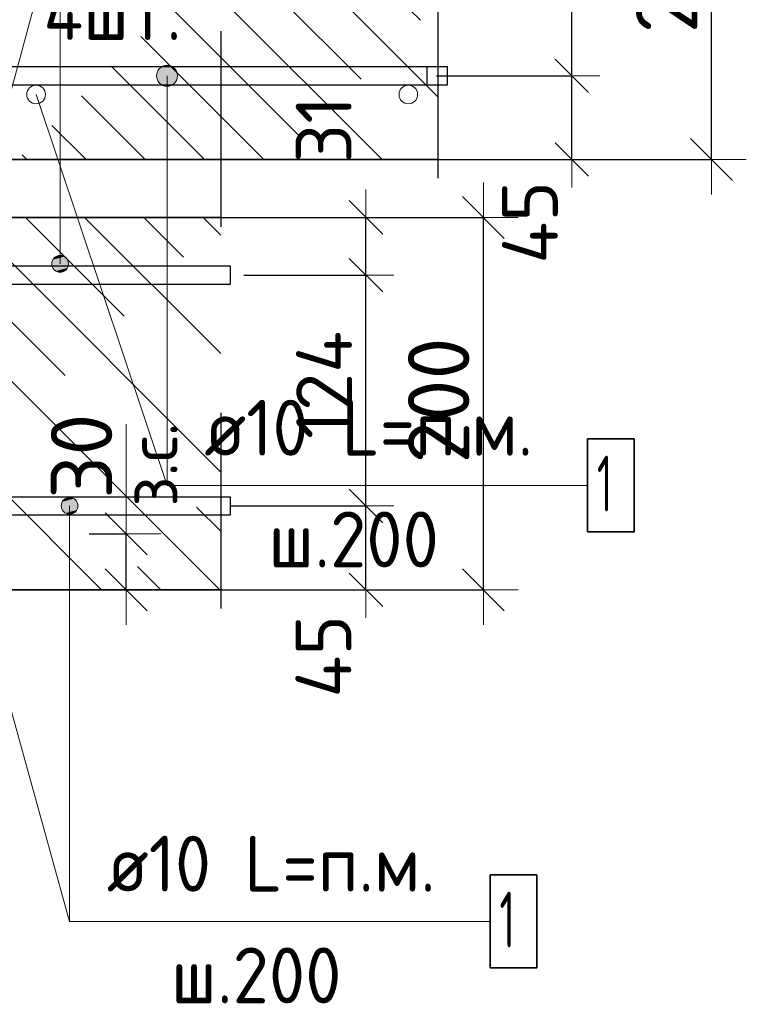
# Model space of a CAD drawing. Header units: metres. Extents: x -38 to 93, y -15 to 21.
# Tile 89 of 195: x 72.491 to 72.882, y 1.891 to 2.42. Entities that reach past the tile are written whole.
import ezdxf

# ---------------------------------------------------------------- set-up
doc = ezdxf.new("R2010")
doc.units = ezdxf.units.M
doc.header["$PDMODE"] = 65
doc.linetypes.add('______4', pattern=[0.135, 0.105, -0.03])
for name, color, linetype, lineweight in [('XR$3$Арм. стержнями верхней зоны', 180, 'Continuous', 35), ('XR$3$Арм. стержнями нижней зоны', 180, 'Continuous', 35), ('XR$3$Арм.стержн. Арматура края', 96, 'Continuous', 35), ('XR$3$ВК__отв в полу 1-2 эт', 220, 'Continuous', 25), ('XR$3$Размерная линия (1)', 7, 'Continuous', 13), ('XR$3$Размерная линия_ общее', 7, 'Continuous', 13), ('XR$5$Арм. стержнями нижней зоны', 180, 'Continuous', 35), ('XR$5$Арм.стержн. Арматура края', 96, 'Continuous', 35), ('XR$5$Арм.стержн. Доп. арматура', 180, 'Continuous', 35), ('XR$5$Размерная линия (1)', 7, 'Continuous', 13), ('XR$5$Размерная линия_ общее', 7, 'Continuous', 13)]:
    doc.layers.add(name, color=color, linetype=linetype, lineweight=lineweight)
doc.styles.add('ISOCPEUR', font='txt')
doc.dimstyles.new('DIMSTYLE_10', dxfattribs={"dimtxt": 0.033, "dimasz": 0.0375, "dimexe": 0, "dimexo": 0, "dimgap": 0.0165, "dimtad": 2, "dimdec": 0, "dimlfac": 1000, "dimrnd": 1, "dimzin": 12, "dimdsep": 46, "dimtxsty": 'ISOCPEUR', "dimblk1": 'ALL_ML_STRICH', "dimblk2": 'ALL_ML_STRICH', "dimsah": 1, "dimcen": 0, "dimclrd": 7, "dimclre": 256, "dimclrt": 7, "dimadec": 0, "dimazin": 0, "dimtfac": 1, "dimtdec": 0, "dimtix": 1, "dimtmove": 2, "dimatfit": 3, "dimfxl": 0, "dimtvp": 1.2, "dimtzin": 0, "dimlwd": 0, "dimlwe": -3, "dimarcsym": 0})
doc.dimstyles.new('DIMSTYLE_12', dxfattribs={"dimtxt": 0.03, "dimasz": 0.03, "dimexe": 0, "dimexo": 0, "dimgap": 0.015, "dimtad": 2, "dimdec": 0, "dimlfac": 1000, "dimrnd": 1, "dimzin": 12, "dimdsep": 46, "dimtxsty": 'ISOCPEUR', "dimblk1": 'ALL_ML_STRICH', "dimblk2": 'ALL_ML_STRICH', "dimsah": 1, "dimcen": 0, "dimclrd": 7, "dimclre": 256, "dimclrt": 7, "dimadec": 0, "dimazin": 0, "dimtfac": 1, "dimtdec": 0, "dimtix": 1, "dimtmove": 2, "dimatfit": 3, "dimfxl": 0, "dimtzin": 0, "dimlwd": 0, "dimlwe": -3, "dimarcsym": 0})
doc.dimstyles.new('DIMSTYLE_14', dxfattribs={"dimtxt": 0.03, "dimasz": 0.03, "dimexe": 0, "dimexo": 0, "dimgap": 0.015, "dimtad": 2, "dimdec": 0, "dimlfac": 1000, "dimrnd": 1, "dimzin": 12, "dimdsep": 46, "dimtxsty": 'ISOCPEUR', "dimblk1": 'ALL_ML_STRICH', "dimblk2": 'ALL_ML_STRICH', "dimsah": 1, "dimcen": 0, "dimclrd": 7, "dimclre": 256, "dimclrt": 7, "dimadec": 0, "dimazin": 0, "dimtfac": 1, "dimtdec": 0, "dimtix": 1, "dimtmove": 2, "dimatfit": 3, "dimfxl": 0, "dimtvp": 1.2, "dimtzin": 0, "dimlwd": 0, "dimlwe": -3, "dimarcsym": 0})
doc.dimstyles.new('DIMSTYLE_8', dxfattribs={"dimtxt": 0.033, "dimasz": 0.0375, "dimexe": 0, "dimexo": 0, "dimgap": 0.0165, "dimtad": 2, "dimdec": 0, "dimlfac": 1000, "dimrnd": 1, "dimzin": 12, "dimdsep": 46, "dimtxsty": 'ISOCPEUR', "dimblk1": 'ALL_ML_STRICH', "dimblk2": 'ALL_ML_STRICH', "dimsah": 1, "dimcen": 0, "dimclrd": 7, "dimclre": 256, "dimclrt": 7, "dimadec": 0, "dimazin": 0, "dimtfac": 1, "dimtdec": 0, "dimtix": 1, "dimtmove": 2, "dimatfit": 3, "dimfxl": 0, "dimtzin": 0, "dimlwd": 0, "dimlwe": -3, "dimarcsym": 0})
pattern_1 = [(135, (0, 0), (-0.031819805, -0.031819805), [0.4, -0.05, 0, -0.05]), (135, (-0.01591, -0.01591), (-0.031819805, -0.031819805), [0.8, -0.1, 0.1, -0.1])]

# ---------------------------------------------------------------- blocks, each defined once
blk = doc.blocks.new('ALL_ML_STRICH')
at = {"color": 0, "linetype": 'ByBlock', "lineweight": -2}
for p, q in [((0, -0.5), (0, 0.5)), ((-0.3, -0.3), (0.3, 0.3)), ((-1, 0), (0.5, 0))]:
    blk.add_line(p, q, dxfattribs=at)
blk = doc.blocks.new('*D100')
at = {"layer": 'DEFPOINTS', "color": 7, "linetype": 'Continuous', "lineweight": 13, "transparency": 33554687}
for p in [(72.56881, 2.31411), (72.56881, 2.11411), (72.74036, 2.11411)]:
    blk.add_point(p, dxfattribs=at)
at = {"layer": 'XR$3$Размерная линия_ общее', "color": 253, "linetype": 'Continuous', "lineweight": -2, "true_color": 0xa0a0a0, "transparency": 33554687}
for p, q in [((72.58881, 2.31411), (72.74036, 2.31411)), ((72.58881, 2.11411), (72.74036, 2.11411))]:
    blk.add_line(p, q, dxfattribs=at)
at = {"layer": 'XR$3$Размерная линия_ общее', "color": 7, "linetype": 'Continuous', "lineweight": -2, "transparency": 33554687}
blk.add_line((72.74036, 2.11411), (72.74036, 2.31411), dxfattribs=at)
at = {"layer": 'XR$3$Размерная линия_ общее', "color": 7, "linetype": 'Continuous', "lineweight": 13, "transparency": 33554687, "xscale": 0.0375, "yscale": 0.0375, "zscale": 0.0375}
for p, rotation in [((72.74036, 2.31411), 90), ((72.74036, 2.11411), 270)]:
    blk.add_blockref('ALL_ML_STRICH', p, dxfattribs=dict(at, rotation=rotation))
at = {"layer": 'XR$3$Размерная линия_ общее', "color": 7, "linetype": 'Continuous', "lineweight": 13, "transparency": 33554687, "insert": (72.71636, 2.21576), "char_height": 0.033, "width": 0.099, "attachment_point": 5, "rotation": 90, "style": 'ISOCPEUR'}
blk.add_mtext('\\A1;{200}', dxfattribs=at)
blk = doc.blocks.new('*D311')
at = {"layer": 'DEFPOINTS', "color": 7, "linetype": 'Continuous', "lineweight": 13, "transparency": 33554687}
for p in [(72.58464, 2.15911), (72.59749, 2.11411), (72.67731, 2.11411)]:
    blk.add_point(p, dxfattribs=at)
at = {"layer": 'XR$3$Размерная линия (1)', "color": 9, "linetype": 'Continuous', "lineweight": -2, "true_color": 0xc7c7c7, "transparency": 33554687}
for p, q in [((72.60464, 2.15911), (72.67731, 2.15911)), ((72.61749, 2.11411), (72.67731, 2.11411))]:
    blk.add_line(p, q, dxfattribs=at)
at = {"layer": 'XR$3$Размерная линия (1)', "color": 7, "linetype": 'Continuous', "lineweight": -2, "transparency": 33554687}
blk.add_line((72.67731, 2.11411), (72.67731, 2.15911), dxfattribs=at)
at = {"layer": 'XR$3$Размерная линия (1)', "color": 7, "linetype": 'Continuous', "lineweight": 13, "transparency": 33554687, "xscale": 0.03, "yscale": 0.03, "zscale": 0.03}
for p, rotation in [((72.67731, 2.15911), 90), ((72.67731, 2.11411), 270)]:
    blk.add_blockref('ALL_ML_STRICH', p, dxfattribs=dict(at, rotation=rotation))
at = {"layer": 'XR$3$Размерная линия (1)', "color": 7, "linetype": 'Continuous', "lineweight": 13, "transparency": 33554687, "insert": (72.65445, 2.07837), "char_height": 0.03, "width": 0.06, "attachment_point": 5, "rotation": 90, "style": 'ISOCPEUR'}
blk.add_mtext('\\A1;{45}', dxfattribs=at)
blk = doc.blocks.new('*D312')
at = {"layer": 'DEFPOINTS', "color": 7, "linetype": 'Continuous', "lineweight": 13, "transparency": 33554687}
for p in [(72.59167, 2.28311), (72.58464, 2.15911), (72.67731, 2.15911)]:
    blk.add_point(p, dxfattribs=at)
at = {"layer": 'XR$3$Размерная линия (1)', "color": 9, "linetype": 'Continuous', "lineweight": -2, "true_color": 0xc7c7c7, "transparency": 33554687}
for p, q in [((72.61167, 2.28311), (72.67731, 2.28311)), ((72.60464, 2.15911), (72.67731, 2.15911))]:
    blk.add_line(p, q, dxfattribs=at)
at = {"layer": 'XR$3$Размерная линия (1)', "color": 7, "linetype": 'Continuous', "lineweight": -2, "transparency": 33554687}
blk.add_line((72.67731, 2.15911), (72.67731, 2.28311), dxfattribs=at)
at = {"layer": 'XR$3$Размерная линия (1)', "color": 7, "linetype": 'Continuous', "lineweight": 13, "transparency": 33554687, "xscale": 0.03, "yscale": 0.03, "zscale": 0.03}
for p, rotation in [((72.67731, 2.28311), 90), ((72.67731, 2.15911), 270)]:
    blk.add_blockref('ALL_ML_STRICH', p, dxfattribs=dict(at, rotation=rotation))
at = {"layer": 'XR$3$Размерная линия (1)', "color": 7, "linetype": 'Continuous', "lineweight": 13, "transparency": 33554687, "insert": (72.65481, 2.22411), "char_height": 0.03, "width": 0.09, "attachment_point": 5, "rotation": 90, "style": 'ISOCPEUR'}
blk.add_mtext('\\A1;{124}', dxfattribs=at)
blk = doc.blocks.new('*D313')
at = {"layer": 'DEFPOINTS', "color": 7, "linetype": 'Continuous', "lineweight": 13, "transparency": 33554687}
for p in [(72.5738, 2.31411), (72.59167, 2.28311), (72.67731, 2.28311)]:
    blk.add_point(p, dxfattribs=at)
at = {"layer": 'XR$3$Размерная линия (1)', "color": 9, "linetype": 'Continuous', "lineweight": -2, "true_color": 0xc7c7c7, "transparency": 33554687}
for p, q in [((72.5938, 2.31411), (72.67731, 2.31411)), ((72.61167, 2.28311), (72.67731, 2.28311))]:
    blk.add_line(p, q, dxfattribs=at)
at = {"layer": 'XR$3$Размерная линия (1)', "color": 7, "linetype": 'Continuous', "lineweight": -2, "transparency": 33554687}
blk.add_line((72.67731, 2.28311), (72.67731, 2.31411), dxfattribs=at)
at = {"layer": 'XR$3$Размерная линия (1)', "color": 7, "linetype": 'Continuous', "lineweight": 13, "transparency": 33554687, "xscale": 0.03, "yscale": 0.03, "zscale": 0.03}
for p, rotation in [((72.67731, 2.31411), 90), ((72.67731, 2.28311), 270)]:
    blk.add_blockref('ALL_ML_STRICH', p, dxfattribs=dict(at, rotation=rotation))
at = {"layer": 'XR$3$Размерная линия (1)', "color": 7, "linetype": 'Continuous', "lineweight": 13, "transparency": 33554687, "insert": (72.65457, 2.3614), "char_height": 0.03, "width": 0.06, "attachment_point": 5, "rotation": 90, "style": 'ISOCPEUR'}
blk.add_mtext('\\A1;{31}', dxfattribs=at)
blk = doc.blocks.new('*D323')
at = {"layer": 'DEFPOINTS', "color": 7, "linetype": 'Continuous', "lineweight": 13, "transparency": 33554687}
for p in [(72.50849, 2.14411), (72.50849, 2.11411), (72.54847, 2.11411)]:
    blk.add_point(p, dxfattribs=at)
at = {"layer": 'XR$3$Размерная линия_ общее', "color": 253, "linetype": 'Continuous', "lineweight": -2, "true_color": 0xa0a0a0, "transparency": 33554687}
for p, q in [((72.52849, 2.14411), (72.54847, 2.14411)), ((72.52849, 2.11411), (72.54847, 2.11411))]:
    blk.add_line(p, q, dxfattribs=at)
at = {"layer": 'XR$3$Размерная линия_ общее', "color": 7, "linetype": 'Continuous', "lineweight": -2, "transparency": 33554687}
blk.add_line((72.54847, 2.11411), (72.54847, 2.14411), dxfattribs=at)
at = {"layer": 'XR$3$Размерная линия_ общее', "color": 7, "linetype": 'Continuous', "lineweight": 13, "transparency": 33554687, "xscale": 0.0375, "yscale": 0.0375, "zscale": 0.0375}
for p, rotation in [((72.54847, 2.14411), 90), ((72.54847, 2.11411), 270)]:
    blk.add_blockref('ALL_ML_STRICH', p, dxfattribs=dict(at, rotation=rotation))
at = {"layer": 'XR$3$Размерная линия_ общее', "color": 7, "linetype": 'Continuous', "lineweight": 13, "transparency": 33554687, "insert": (72.54902, 2.15877), "char_height": 0.027, "width": 0.00135, "attachment_point": 1, "rotation": 90, "line_spacing_factor": 0.60241, "style": 'ISOCPEUR'}
blk.add_mtext('з.с.', dxfattribs=at)
at = {"layer": 'XR$3$Размерная линия_ общее', "color": 7, "linetype": 'Continuous', "lineweight": 13, "transparency": 33554687, "insert": (72.52447, 2.18584), "char_height": 0.033, "width": 0.066, "attachment_point": 5, "rotation": 90, "style": 'ISOCPEUR'}
blk.add_mtext('\\A1;{30}', dxfattribs=at)
blk = doc.blocks.new('*D533')
at = {"layer": 'DEFPOINTS', "color": 7, "linetype": 'Continuous', "lineweight": 13, "transparency": 33554687}
for p in [(72.69135, 2.54518), (72.69135, 2.34518), (72.8629, 2.34518)]:
    blk.add_point(p, dxfattribs=at)
at = {"layer": 'XR$5$Размерная линия_ общее', "color": 253, "linetype": 'Continuous', "lineweight": -2, "true_color": 0xa0a0a0, "transparency": 33554687}
for p, q in [((72.71135, 2.54518), (72.8629, 2.54518)), ((72.71135, 2.34518), (72.8629, 2.34518))]:
    blk.add_line(p, q, dxfattribs=at)
at = {"layer": 'XR$5$Размерная линия_ общее', "color": 7, "linetype": 'Continuous', "lineweight": -2, "transparency": 33554687}
blk.add_line((72.8629, 2.34518), (72.8629, 2.54518), dxfattribs=at)
at = {"layer": 'XR$5$Размерная линия_ общее', "color": 7, "linetype": 'Continuous', "lineweight": 13, "transparency": 33554687, "xscale": 0.0375, "yscale": 0.0375, "zscale": 0.0375}
for p, rotation in [((72.8629, 2.54518), 90), ((72.8629, 2.34518), 270)]:
    blk.add_blockref('ALL_ML_STRICH', p, dxfattribs=dict(at, rotation=rotation))
at = {"layer": 'XR$5$Размерная линия_ общее', "color": 7, "linetype": 'Continuous', "lineweight": 13, "transparency": 33554687, "insert": (72.8389, 2.44683), "char_height": 0.033, "width": 0.099, "attachment_point": 5, "rotation": 90, "style": 'ISOCPEUR'}
blk.add_mtext('\\A1;{200}', dxfattribs=at)
blk = doc.blocks.new('*D644')
at = {"layer": 'DEFPOINTS', "color": 7, "linetype": 'Continuous', "lineweight": 13, "transparency": 33554687}
for p in [(72.69524, 2.39018), (72.70809, 2.34518), (72.7879, 2.34518)]:
    blk.add_point(p, dxfattribs=at)
at = {"layer": 'XR$5$Размерная линия (1)', "color": 9, "linetype": 'Continuous', "lineweight": -2, "true_color": 0xc7c7c7, "transparency": 33554687}
for p, q in [((72.71524, 2.39018), (72.7879, 2.39018)), ((72.72809, 2.34518), (72.7879, 2.34518))]:
    blk.add_line(p, q, dxfattribs=at)
at = {"layer": 'XR$5$Размерная линия (1)', "color": 7, "linetype": 'Continuous', "lineweight": -2, "transparency": 33554687}
blk.add_line((72.7879, 2.34518), (72.7879, 2.39018), dxfattribs=at)
at = {"layer": 'XR$5$Размерная линия (1)', "color": 7, "linetype": 'Continuous', "lineweight": 13, "transparency": 33554687, "xscale": 0.03, "yscale": 0.03, "zscale": 0.03}
for p, rotation in [((72.7879, 2.39018), 90), ((72.7879, 2.34518), 270)]:
    blk.add_blockref('ALL_ML_STRICH', p, dxfattribs=dict(at, rotation=rotation))
at = {"layer": 'XR$5$Размерная линия (1)', "color": 7, "linetype": 'Continuous', "lineweight": 13, "transparency": 33554687, "insert": (72.76539, 2.31143), "char_height": 0.03, "width": 0.06, "attachment_point": 5, "rotation": 90, "style": 'ISOCPEUR'}
blk.add_mtext('\\A1;{45}', dxfattribs=at)
blk = doc.blocks.new('*D645')
at = {"layer": 'DEFPOINTS', "color": 7, "linetype": 'Continuous', "lineweight": 13, "transparency": 33554687}
for p in [(72.70226, 2.51461), (72.69524, 2.39018), (72.7879, 2.39018)]:
    blk.add_point(p, dxfattribs=at)
at = {"layer": 'XR$5$Размерная линия (1)', "color": 9, "linetype": 'Continuous', "lineweight": -2, "true_color": 0xc7c7c7, "transparency": 33554687}
for p, q in [((72.72226, 2.51461), (72.7879, 2.51461)), ((72.71524, 2.39018), (72.7879, 2.39018))]:
    blk.add_line(p, q, dxfattribs=at)
at = {"layer": 'XR$5$Размерная линия (1)', "color": 7, "linetype": 'Continuous', "lineweight": -2, "transparency": 33554687}
blk.add_line((72.7879, 2.39018), (72.7879, 2.51461), dxfattribs=at)
at = {"layer": 'XR$5$Размерная линия (1)', "color": 7, "linetype": 'Continuous', "lineweight": 13, "transparency": 33554687, "xscale": 0.03, "yscale": 0.03, "zscale": 0.03}
for p, rotation in [((72.7879, 2.51461), 90), ((72.7879, 2.39018), 270)]:
    blk.add_blockref('ALL_ML_STRICH', p, dxfattribs=dict(at, rotation=rotation))
at = {"layer": 'XR$5$Размерная линия (1)', "color": 7, "linetype": 'Continuous', "lineweight": 13, "transparency": 33554687, "insert": (72.7654, 2.4554), "char_height": 0.03, "width": 0.09, "attachment_point": 5, "rotation": 90, "style": 'ISOCPEUR'}
blk.add_mtext('\\A1;{124}', dxfattribs=at)

msp = doc.modelspace()

# ---------------------------------------------------------------- hatches: boundary and pattern name
at = {"linetype": 'Continuous', "lineweight": 13, "transparency": 33554687}
h = msp.add_hatch(dxfattribs=at)
h.set_pattern_fill('__________540', scale=0.015, style=0, pattern_type=2)
h.set_pattern_definition(pattern_1)
h.paths.add_polyline_path([(72.40003, 2.54518), (72.40003, 2.34518), (72.71593, 2.34518), (72.71593, 2.54518)], flags=0)
h = msp.add_hatch(dxfattribs=at)
h.set_pattern_fill('__________540', scale=0.015, style=0, pattern_type=2)
h.set_pattern_definition(pattern_1)
h.paths.add_polyline_path([(72.11868, 2.31411), (72.11868, 2.11411), (72.59928, 2.11411), (72.59928, 2.31411)], flags=0)
at = {"layer": 'XR$3$Арм. стержнями верхней зоны', "linetype": 'Continuous', "lineweight": 13, "transparency": 33554687}
for points in [[(72.51684, 2.29141), (72.5091, 2.29141), (72.50847, 2.28916)], [(72.51684, 2.29141), (72.50847, 2.28916), (72.51747, 2.28916)], [(72.51522, 2.29303), (72.51072, 2.29303), (72.5091, 2.29141)], [(72.51522, 2.29303), (72.5091, 2.29141), (72.51684, 2.29141)], [(72.51072, 2.29303), (72.51522, 2.29303), (72.51297, 2.29366)], [(72.51747, 2.28916), (72.50847, 2.28916), (72.5091, 2.28691)], [(72.51747, 2.28916), (72.5091, 2.28691), (72.51684, 2.28691)], [(72.51684, 2.28691), (72.5091, 2.28691), (72.51072, 2.28529)], [(72.51684, 2.28691), (72.51072, 2.28529), (72.51522, 2.28529)], [(72.51522, 2.28529), (72.51072, 2.28529), (72.51297, 2.28466)]]:
    msp.add_hatch(color=7, dxfattribs=at).paths.add_polyline_path(points)
at = {"layer": 'XR$3$Арм. стержнями нижней зоны', "linetype": 'Continuous', "lineweight": 13, "transparency": 33554687}
for points in [[(72.51419, 2.16141), (72.52193, 2.16141), (72.52031, 2.16303)], [(72.51419, 2.16141), (72.52031, 2.16303), (72.51581, 2.16303)], [(72.51581, 2.16303), (72.52031, 2.16303), (72.51806, 2.16366)], [(72.51356, 2.15916), (72.52256, 2.15916), (72.52193, 2.16141)], [(72.51356, 2.15916), (72.52193, 2.16141), (72.51419, 2.16141)], [(72.51419, 2.15691), (72.52256, 2.15916), (72.51356, 2.15916)], [(72.51419, 2.15691), (72.52193, 2.15691), (72.52256, 2.15916)], [(72.51581, 2.15529), (72.52193, 2.15691), (72.51419, 2.15691)], [(72.51581, 2.15529), (72.52031, 2.15529), (72.52193, 2.15691)], [(72.52031, 2.15529), (72.51581, 2.15529), (72.51806, 2.15466)]]:
    msp.add_hatch(color=7, dxfattribs=at).paths.add_polyline_path(points)
at = {"layer": 'XR$5$Арм. стержнями нижней зоны', "linetype": 'Continuous', "lineweight": 13, "transparency": 33554687}
for points in [[(72.56758, 2.39502), (72.57321, 2.39502), (72.5704, 2.39581)], [(72.56477, 2.39018), (72.57602, 2.39018), (72.57523, 2.393)], [(72.56477, 2.39018), (72.57523, 2.393), (72.56556, 2.393)], [(72.56556, 2.393), (72.57523, 2.393), (72.57321, 2.39502)], [(72.56556, 2.393), (72.57321, 2.39502), (72.56758, 2.39502)], [(72.56556, 2.38737), (72.57602, 2.39018), (72.56477, 2.39018)], [(72.56556, 2.38737), (72.57523, 2.38737), (72.57602, 2.39018)], [(72.56758, 2.38535), (72.57523, 2.38737), (72.56556, 2.38737)], [(72.56758, 2.38535), (72.57321, 2.38535), (72.57523, 2.38737)], [(72.57321, 2.38535), (72.56758, 2.38535), (72.5704, 2.38456)]]:
    msp.add_hatch(color=7, dxfattribs=at).paths.add_polyline_path(points)

# ---------------------------------------------------------------- linework, layer by layer
at = {"color": 7, "linetype": '______4', "lineweight": 25, "transparency": 33554687}
for p, q in [((72.71593, 2.64518), (72.71593, 2.24518)), ((72.59928, 2.41411), (72.59928, 2.01411))]:
    msp.add_line(p, q, dxfattribs=at)
at = {"color": 7, "linetype": 'Continuous', "lineweight": 13, "transparency": 33554687}
for p, q in [((72.50006, 2.38013), (72.5704, 2.17014)), ((72.54847, 2.14411), (72.54847, 2.20311))]:
    msp.add_line(p, q, dxfattribs=at)
at = {"color": 7, "linetype": 'Continuous', "lineweight": 35, "transparency": 33554687}
for p, q in [((72.40003, 2.34518), (72.71593, 2.34518)), ((72.59928, 2.31411), (72.11868, 2.31411)), ((72.41868, 2.11411), (72.59928, 2.11411))]:
    msp.add_line(p, q, dxfattribs=at)
at = {"color": 7, "linetype": 'Continuous', "lineweight": 13, "transparency": 33554687}
for centre in [(72.50006, 2.38013), (72.70006, 2.38013)]:
    msp.add_circle(centre, 0.005, dxfattribs=at)
at = {"layer": 'XR$3$Арм. стержнями верхней зоны', "color": 7, "linetype": 'Continuous', "lineweight": 13, "transparency": 33554687}
for p, q in [((72.51297, 2.47868), (72.51297, 2.28916)), ((72.51297, 2.29366), (72.51297, 2.29366)), ((72.50847, 2.28916), (72.50847, 2.28916)), ((72.51297, 2.28466), (72.51297, 2.28466)), ((72.51747, 2.28916), (72.51747, 2.28916))]:
    msp.add_line(p, q, dxfattribs=at)
at = {"layer": 'XR$3$Арм. стержнями верхней зоны', "color": 4, "linetype": 'Continuous', "lineweight": 25, "transparency": 33554687}
msp.add_lwpolyline([(72.13865, 2.28811), (72.60428, 2.28811), (72.60428, 2.27811), (72.13865, 2.27811), (72.13865, 2.28811)], dxfattribs=at)
at = {"layer": 'XR$3$Арм. стержнями верхней зоны', "color": 7, "linetype": 'Continuous', "lineweight": 13, "transparency": 33554687}
msp.add_circle((72.51297, 2.28916), 0.0045, dxfattribs=at)
at = {"layer": 'XR$3$Арм. стержнями нижней зоны', "color": 7, "linetype": 'Continuous', "lineweight": 13, "transparency": 33554687}
for p, q in [((72.51806, 2.16366), (72.51806, 2.16366)), ((72.51356, 2.15916), (72.51356, 2.15916)), ((72.51806, 1.936), (72.51806, 2.15916)), ((72.52256, 2.15916), (72.52256, 2.15916)), ((72.51806, 2.15466), (72.51806, 2.15466)), ((72.51806, 1.936), (72.74406, 1.936))]:
    msp.add_line(p, q, dxfattribs=at)
at = {"layer": 'XR$3$Арм. стержнями нижней зоны', "color": 4, "linetype": 'Continuous', "lineweight": 25, "transparency": 33554687}
msp.add_lwpolyline([(72.13866, 2.16411), (72.60428, 2.16411), (72.60428, 2.15411), (72.13866, 2.15411), (72.13866, 2.16411)], dxfattribs=at)
at = {"layer": 'XR$3$Арм. стержнями нижней зоны', "color": 7, "linetype": 'Continuous', "lineweight": 35, "transparency": 33554687}
msp.add_lwpolyline([(72.74406, 1.911), (72.76906, 1.911), (72.76906, 1.961), (72.74406, 1.961), (72.74406, 1.911)], dxfattribs=at)
at = {"layer": 'XR$3$Арм. стержнями нижней зоны', "color": 7, "linetype": 'Continuous', "lineweight": 13, "transparency": 33554687}
msp.add_circle((72.51806, 2.15916), 0.0045, dxfattribs=at)
at = {"layer": 'XR$3$Арм.стержн. Арматура края', "color": 4, "linetype": 'Continuous', "lineweight": 25, "transparency": 33554687}
for points in [[(72.16721, 2.28811), (72.60428, 2.28811), (72.60428, 2.27811), (72.1679, 2.27811)], [(72.16721, 2.28811), (72.60428, 2.28811), (72.60428, 2.27811), (72.1679, 2.27811)], [(72.1679, 2.16411), (72.60428, 2.16411), (72.60428, 2.15411)], [(72.1679, 2.16411), (72.60428, 2.16411), (72.60428, 2.15411)], [(72.60428, 2.15411), (72.16721, 2.15411)], [(72.60428, 2.15411), (72.16721, 2.15411)]]:
    msp.add_lwpolyline(points, dxfattribs=at)
at = {"layer": 'XR$3$ВК__отв в полу 1-2 эт', "color": 7, "linetype": 'Continuous', "lineweight": 13, "transparency": 33554687}
for p, q in [((72.45868, 2.27911), (72.51294, 2.47971)), ((72.45868, 2.14911), (72.51806, 1.936))]:
    msp.add_line(p, q, dxfattribs=at)
at = {"layer": 'XR$5$Арм. стержнями нижней зоны', "color": 7, "linetype": 'Continuous', "lineweight": 13, "transparency": 33554687}
for p, q in [((72.5704, 2.39581), (72.5704, 2.39581)), ((72.56477, 2.39018), (72.56477, 2.39018)), ((72.5704, 2.17014), (72.5704, 2.39018)), ((72.57602, 2.39018), (72.57602, 2.39018)), ((72.5704, 2.38456), (72.5704, 2.38456)), ((72.5704, 2.17014), (72.7964, 2.17014))]:
    msp.add_line(p, q, dxfattribs=at)
at = {"layer": 'XR$5$Арм. стержнями нижней зоны', "color": 4, "linetype": 'Continuous', "lineweight": 25, "transparency": 33554687}
msp.add_lwpolyline([(72.20003, 2.39518), (72.72093, 2.39518), (72.72093, 2.38518), (72.20003, 2.38518), (72.20003, 2.39518)], dxfattribs=at)
at = {"layer": 'XR$5$Арм. стержнями нижней зоны', "color": 7, "linetype": 'Continuous', "lineweight": 35, "transparency": 33554687}
msp.add_lwpolyline([(72.7964, 2.14514), (72.8214, 2.14514), (72.8214, 2.19514), (72.7964, 2.19514), (72.7964, 2.14514)], dxfattribs=at)
at = {"layer": 'XR$5$Арм. стержнями нижней зоны', "color": 7, "linetype": 'Continuous', "lineweight": 13, "transparency": 33554687}
msp.add_circle((72.5704, 2.39018), 0.00563, dxfattribs=at)
at = {"layer": 'XR$5$Арм.стержн. Арматура края', "color": 4, "linetype": 'Continuous', "lineweight": 25, "transparency": 33554687}
for points in [[(72.70995, 2.38518), (72.23851, 2.38518), (72.2333, 2.38591), (72.22786, 2.3877), (72.22285, 2.39051), (72.21872, 2.39396), (72.21527, 2.39808), (72.21247, 2.40309), (72.21067, 2.40853), (72.20995, 2.41375), (72.20995, 2.49062)], [(72.21995, 2.48993), (72.21995, 2.41444), (72.22045, 2.41081), (72.22166, 2.40714), (72.22354, 2.40378), (72.22582, 2.40106), (72.22855, 2.39878), (72.2319, 2.3969), (72.23557, 2.39569), (72.2392, 2.39518), (72.70995, 2.39518), (72.70995, 2.38518)]]:
    msp.add_lwpolyline(points, dxfattribs=at)

# ---------------------------------------------------------------- texts
at = {"layer": 'XR$3$Арм. стержнями нижней зоны', "color": 7, "linetype": 'Continuous', "lineweight": 25, "transparency": 33554687, "char_height": 0.03, "attachment_point": 7, "style": 'ISOCPEUR'}
for s, insert, width in [('\\W0.94;ø10 L=п.м.', (72.53806, 1.952), 0.1999832), ('\\W0.56;1', (72.74906, 1.922), 0.0233333), ('\\W0.95;ш.200 ', (72.57256, 1.892), 0.1311997)]:
    msp.add_mtext(s, dxfattribs=dict(at, insert=insert, width=width))
at = {"layer": 'XR$5$Арм. стержнями нижней зоны', "color": 7, "linetype": 'Continuous', "lineweight": 25, "transparency": 33554687, "char_height": 0.03, "attachment_point": 7, "style": 'ISOCPEUR'}
for s, insert, width in [('\\W0.94;ø10 L=п.м.', (72.5904, 2.18614), 0.1999831), ('\\W0.56;1', (72.8014, 2.15614), 0.0233333), ('\\W0.95;ш.200 ', (72.6249, 2.12614), 0.1311997)]:
    msp.add_mtext(s, dxfattribs=dict(at, insert=insert, width=width))
at = {"layer": 'XR$5$Арм.стержн. Доп. арматура', "color": 7, "linetype": 'Continuous', "lineweight": 25, "transparency": 33554687, "insert": (72.50394, 2.40942), "char_height": 0.03, "width": 0.1191575, "attachment_point": 7, "style": 'ISOCPEUR'}
msp.add_mtext('\\W0.95;4шт. ', dxfattribs=at)

# ---------------------------------------------------------------- dimensions: what is measured, and where the dimension line sits
at = {"layer": 'XR$3$Размерная линия (1)', "color": 7, "linetype": 'Continuous', "lineweight": 13, "transparency": 33554687}
for base, p1, p2, dimstyle, picture, middle in [((72.67731, 2.31411), (72.61167, 2.28311), (72.5938, 2.31411), 'DIMSTYLE_14', '*D313', (72.65457, 2.3614)), ((72.67731, 2.28311), (72.60464, 2.15911), (72.61167, 2.28311), 'DIMSTYLE_12', '*D312', (72.65481, 2.22411)), ((72.67731, 2.15911), (72.61749, 2.11411), (72.60464, 2.15911), 'DIMSTYLE_14', '*D311', (72.65445, 2.07837))]:
    dim = msp.add_linear_dim(base=base, p1=p1, p2=p2, angle=90, dimstyle=dimstyle, override={"dimpost": '<>', "dimclrd": 7, "dimclre": 9, "dimclrt": 7, "dimlwd": 0, "dimlwe": 65533}, dxfattribs=at)
    dim.commit()
    dim.dimension.update_dxf_attribs({"geometry": picture, "text_midpoint": middle, "dimtype": 160})
at = {"layer": 'XR$3$Размерная линия_ общее', "color": 7, "linetype": 'Continuous', "lineweight": 13, "transparency": 33554687}
dim = msp.add_linear_dim(base=(72.74036, 2.31411), p1=(72.58881, 2.11411), p2=(72.58881, 2.31411), angle=90, dimstyle='DIMSTYLE_8', override={"dimpost": '<>', "dimclrd": 7, "dimclre": 253, "dimclrt": 7, "dimlwd": 0, "dimlwe": 65533}, dxfattribs=at)
dim.commit()
dim.dimension.update_dxf_attribs({"geometry": '*D100', "text_midpoint": (72.71636, 2.21576), "dimtype": 160})
dim = msp.add_linear_dim(base=(72.54847, 2.14411), p1=(72.52849, 2.11411), p2=(72.52849, 2.14411), angle=90, text='<>\\Xз.с.', dimstyle='DIMSTYLE_10', override={"dimpost": '<>', "dimclrd": 7, "dimclre": 253, "dimclrt": 7, "dimlwd": 0, "dimlwe": 65533}, dxfattribs=at)
dim.commit()
dim.dimension.update_dxf_attribs({"geometry": '*D323', "text_midpoint": (72.52447, 2.18584), "dimtype": 160})
at = {"layer": 'XR$5$Размерная линия (1)', "color": 7, "linetype": 'Continuous', "lineweight": 13, "transparency": 33554687}
for base, p1, p2, dimstyle, picture, middle in [((72.7879, 2.51461), (72.71524, 2.39018), (72.72226, 2.51461), 'DIMSTYLE_12', '*D645', (72.7654, 2.4554)), ((72.7879, 2.39018), (72.72809, 2.34518), (72.71524, 2.39018), 'DIMSTYLE_14', '*D644', (72.76539, 2.31143))]:
    dim = msp.add_linear_dim(base=base, p1=p1, p2=p2, angle=90, dimstyle=dimstyle, override={"dimpost": '<>', "dimclrd": 7, "dimclre": 9, "dimclrt": 7, "dimlwd": 0, "dimlwe": 65533}, dxfattribs=at)
    dim.commit()
    dim.dimension.update_dxf_attribs({"geometry": picture, "text_midpoint": middle, "dimtype": 160})
at = {"layer": 'XR$5$Размерная линия_ общее', "color": 7, "linetype": 'Continuous', "lineweight": 13, "transparency": 33554687}
dim = msp.add_linear_dim(base=(72.8629, 2.54518), p1=(72.71135, 2.34518), p2=(72.71135, 2.54518), angle=90, dimstyle='DIMSTYLE_8', override={"dimpost": '<>', "dimclrd": 7, "dimclre": 253, "dimclrt": 7, "dimlwd": 0, "dimlwe": 65533}, dxfattribs=at)
dim.commit()
dim.dimension.update_dxf_attribs({"geometry": '*D533', "text_midpoint": (72.8389, 2.44683), "dimtype": 160})

doc.saveas('drawing.dxf')
